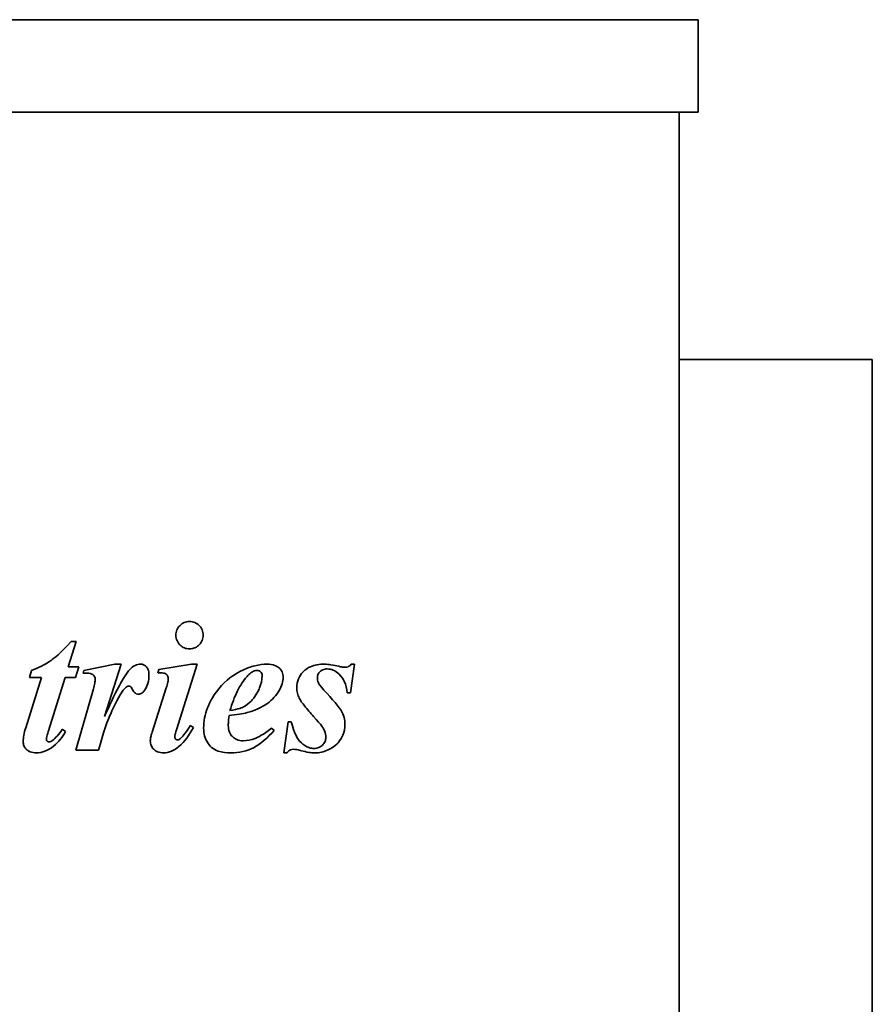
# Model space of a CAD drawing. Header units: millimetres. Extents: x 333 to 927, y 202 to 689.
# Tile 5 of 5: x 724 to 927, y 454 to 689. Entities that reach past the tile are written whole.
import ezdxf

# ---------------------------------------------------------------- set-up
doc = ezdxf.new("R2010")
doc.units = ezdxf.units.MM
doc.header["$LTSCALE"] = 3
doc.layers.add('Krawędzie widoczne(ISO)', color=7, linetype='Continuous', lineweight=35, true_color=0x262659)

msp = doc.modelspace()

# ---------------------------------------------------------------- linework, layer by layer
at = {"layer": 'Krawędzie widoczne(ISO)'}
for p, q in [((374.5, 688.73), (885.5, 688.73)), ((885.5, 666.73), (885.5, 688.73)), ((885.5, 666.73), (374.5, 666.73)), ((881, 666.73), (881, 215.23)), ((881, 607.73), (927, 607.73)), ((927, 292.73), (927, 607.73)), ((735.46, 534.54), (737.34, 540.57)), ((737.34, 540.57), (736.14, 540.57)), ((746.56, 535.15), (739.16, 533.68)), ((744.11, 522.72), (748.03, 535.15)), ((748.03, 535.15), (746.56, 535.15)), ((764.79, 535.15), (757.05, 533.92)), ((761.24, 519.54), (766.17, 535.15)), ((766.17, 535.15), (764.79, 535.15)), ((802.69, 528.31), (803.67, 535.15)), ((803.67, 535.15), (802.86, 535.15)), ((726.66, 533.63), (726.24, 531.99)), ((737.93, 534.54), (735.46, 534.54)), ((737.17, 531.99), (737.93, 534.54)), ((739.16, 533.68), (738.96, 533.04)), ((757.05, 533.92), (756.75, 533.04)), ((729.06, 531.99), (725.31, 520)), ((726.24, 531.99), (729.06, 531.99)), ((730.65, 519), (734.67, 531.99)), ((734.67, 531.99), (737.17, 531.99)), ((741.44, 529.29), (737.22, 514.63)), ((758.79, 529.51), (755.41, 518.95)), ((801.88, 528.31), (802.69, 528.31)), ((787.86, 521.4), (786.78, 514.02)), ((788.57, 521.4), (787.86, 521.4)), ((734.82, 519.14), (734.03, 519.63)), ((765.28, 520.05), (764.52, 520.52)), ((784.5, 519.34), (783.84, 519.9)), ((737.22, 514.63), (742.64, 514.63)), ((786.78, 514.02), (787.59, 514.02))]:
    msp.add_line(p, q, dxfattribs=at)
for points, knots in [([(764.33, 545.32), (764.1, 545.32), (763.88, 545.3), (763.44, 545.21), (763.24, 545.15), (762.66, 544.9), (762.32, 544.66), (761.72, 544.03), (761.49, 543.7), (761.17, 542.92), (761.09, 542.5), (761.09, 542.06)], [-0.5411749, -0.5411749, -0.5411749, -0.5411749, -0.4649972, -0.4649972, -0.3918449, -0.3918449, -0.2532996, -0.2532996, -0.1310668, -0.1310668, 0, 0, 0, 0]), ([(767.59, 542.06), (767.59, 542.29), (767.57, 542.52), (767.48, 542.95), (767.42, 543.16), (767.15, 543.78), (766.88, 544.13), (766.29, 544.7), (765.97, 544.93), (765.19, 545.25), (764.77, 545.32), (764.33, 545.32)], [-0.4994448, -0.4994448, -0.4994448, -0.4994448, -0.4371329, -0.4371329, -0.3772161, -0.3772161, -0.2517339, -0.2517339, -0.1315014, -0.1315014, 0, 0, 0, 0]), ([(761.09, 542.06), (761.09, 541.83), (761.11, 541.61), (761.2, 541.17), (761.27, 540.96), (761.55, 540.31), (761.83, 539.96), (762.4, 539.42), (762.73, 539.19), (763.49, 538.87), (763.9, 538.8), (764.33, 538.8)], [-0.4724284, -0.4724284, -0.4724284, -0.4724284, -0.4174582, -0.4174582, -0.3645461, -0.3645461, -0.24781, -0.24781, -0.1270429, -0.1270429, 0, 0, 0, 0]), ([(764.33, 538.8), (764.55, 538.8), (764.78, 538.82), (765.22, 538.91), (765.42, 538.97), (766.12, 539.28), (766.47, 539.59), (766.97, 540.1), (767.19, 540.43), (767.51, 541.21), (767.59, 541.63), (767.59, 542.06)], [-0.4233553, -0.4233553, -0.4233553, -0.4233553, -0.3837725, -0.3837725, -0.345673, -0.345673, -0.2512415, -0.2512415, -0.1297981, -0.1297981, 0, 0, 0, 0]), ([(736.14, 540.57), (733.51, 537.66), (732.03, 536.54), (729.9, 535.05), (728.29, 534.26), (726.66, 533.63)], [-0.7806138, -0.7806138, -0.7806138, -0.7806138, -0.5262387, -0.5262387, 0, 0, 0, 0]), ([(752.64, 535.15), (752.42, 535.15), (752.2, 535.12), (751.77, 535.02), (751.56, 534.94), (750.9, 534.61), (750.49, 534.27), (750.14, 533.9)], [-0.287022, -0.287022, -0.287022, -0.287022, -0.2218011, -0.2218011, -0.1542006, -0.1542006, 0, 0, 0, 0]), ([(754.67, 532.55), (754.67, 532.81), (754.65, 533.07), (754.57, 533.54), (754.51, 533.76), (754.28, 534.28), (754.11, 534.49), (753.8, 534.79), (753.61, 534.92), (753.15, 535.11), (752.9, 535.15), (752.64, 535.15)], [-0.2910372, -0.2910372, -0.2910372, -0.2910372, -0.2468799, -0.2468799, -0.2084645, -0.2084645, -0.1478521, -0.1478521, -0.0785007, -0.0785007, 0, 0, 0, 0]), ([(782.86, 535.15), (781.87, 535.15), (780.89, 535.03), (778.92, 534.55), (777.94, 534.19), (775.65, 533.09), (773.72, 531.95), (770.11, 528.08), (769.13, 526.02), (768.02, 523.18), (767.69, 521.56), (767.69, 519.88)], [-1.843139, -1.843139, -1.843139, -1.843139, -1.583269, -1.583269, -1.309742, -1.309742, -0.916014, -0.916014, -0.503199, -0.503199, 0, 0, 0, 0]), ([(786.63, 532.04), (786.63, 532.26), (786.61, 532.49), (786.52, 532.92), (786.46, 533.12), (786.21, 533.68), (785.98, 533.99), (785.53, 534.4), (785.22, 534.67), (784.1, 535.08), (783.47, 535.15), (782.86, 535.15)], [-1.026969, -1.026969, -1.026969, -1.026969, -0.844887, -0.844887, -0.672067, -0.672067, -0.3564, -0.3564, -0.182634, -0.182634, 0, 0, 0, 0]), ([(796.51, 535.15), (795.91, 535.15), (795.31, 535.11), (794.2, 534.91), (793.68, 534.76), (792.55, 534.28), (791.94, 533.89), (790.91, 532.83), (790.54, 532.29), (790.01, 531), (789.89, 530.29), (789.89, 529.56)], [-1.056037, -1.056037, -1.056037, -1.056037, -0.847204, -0.847204, -0.661266, -0.661266, -0.417535, -0.417535, -0.219088, -0.219088, 0, 0, 0, 0]), ([(799.87, 534.66), (799.27, 534.81), (798.65, 534.94), (797.54, 535.1), (797.01, 535.15), (796.51, 535.15)], [-0.3366038, -0.3366038, -0.3366038, -0.3366038, -0.1513603, -0.1513603, 0, 0, 0, 0]), ([(802.86, 535.15), (802.76, 535.01), (802.64, 534.89), (802.39, 534.68), (802.26, 534.6), (801.9, 534.45), (801.68, 534.41), (801.46, 534.41)], [-0.1654833, -0.1654833, -0.1654833, -0.1654833, -0.1146848, -0.1146848, -0.0673965, -0.0673965, 0, 0, 0, 0]), ([(738.96, 533.04), (739.38, 533.04), (739.92, 533.03), (740.65, 532.95), (740.85, 532.9), (741.22, 532.72), (741.38, 532.62), (741.62, 532.36), (741.7, 532.24), (741.83, 531.9), (741.85, 531.68), (741.85, 531.47)], [-0.3055625, -0.3055625, -0.3055625, -0.3055625, -0.2230038, -0.2230038, -0.162983, -0.162983, -0.1085893, -0.1085893, -0.0624842, -0.0624842, 0, 0, 0, 0]), ([(750.14, 533.9), (749.3, 533.03), (748.34, 531.39), (746.41, 527.81), (745.13, 525.04), (744.11, 522.72)], [-1.209624, -1.209624, -1.209624, -1.209624, -0.760307, -0.760307, 0, 0, 0, 0]), ([(756.75, 533.04), (756.91, 533.05), (757.06, 533.06), (757.35, 533.06), (757.48, 533.07), (757.61, 533.07)], [-0.08529935, -0.08529935, -0.08529935, -0.08529935, -0.03954485, -0.03954485, 0, 0, 0, 0]), ([(757.61, 533.07), (757.77, 533.07), (757.94, 533.05), (758.24, 533), (758.37, 532.96), (758.72, 532.8), (758.86, 532.68), (759.07, 532.46), (759.15, 532.34), (759.25, 532.08), (759.28, 531.95), (759.28, 531.82)], [-0.1930227, -0.1930227, -0.1930227, -0.1930227, -0.1601681, -0.1601681, -0.131138, -0.131138, -0.0833276, -0.0833276, -0.0408543, -0.0408543, 0, 0, 0, 0]), ([(778.03, 532.21), (778.3, 532.51), (778.61, 532.82), (779.2, 533.27), (779.49, 533.45), (779.99, 533.64), (780.2, 533.68), (780.41, 533.68)], [-0.2846289, -0.2846289, -0.2846289, -0.2846289, -0.1604036, -0.1604036, -0.0626105, -0.0626105, 0, 0, 0, 0]), ([(780.41, 533.68), (780.58, 533.68), (780.75, 533.65), (781.05, 533.52), (781.18, 533.44), (781.35, 533.26), (781.45, 533.14), (781.6, 532.76), (781.63, 532.56), (781.63, 532.36)], [-0.3198749, -0.3198749, -0.3198749, -0.3198749, -0.2138441, -0.2138441, -0.1216548, -0.1216548, -0.0606642, -0.0606642, 0, 0, 0, 0]), ([(794.79, 531.99), (794.79, 532.12), (794.8, 532.24), (794.85, 532.49), (794.89, 532.61), (795.04, 532.96), (795.2, 533.17), (795.64, 533.61), (795.91, 533.75), (796.44, 533.97), (796.79, 534.02), (797.15, 534.02)], [-0.2628807, -0.2628807, -0.2628807, -0.2628807, -0.2402612, -0.2402612, -0.2182572, -0.2182572, -0.1721496, -0.1721496, -0.106597, -0.106597, 0, 0, 0, 0]), ([(797.15, 534.02), (797.39, 534.02), (797.63, 534), (798.1, 533.9), (798.33, 533.82), (799.06, 533.51), (799.5, 533.19), (800.63, 532.16), (801.01, 531.5), (801.62, 530.21), (801.82, 529.26), (801.88, 528.31)], [-0.5761824, -0.5761824, -0.5761824, -0.5761824, -0.5415474, -0.5415474, -0.5063063, -0.5063063, -0.4286761, -0.4286761, -0.2859912, -0.2859912, 0, 0, 0, 0]), ([(801.46, 534.41), (801.23, 534.41), (800.99, 534.44), (800.47, 534.52), (800.16, 534.59), (799.87, 534.66)], [-0.1575099, -0.1575099, -0.1575099, -0.1575099, -0.0901544, -0.0901544, 0, 0, 0, 0]), ([(741.85, 531.47), (741.85, 531.27), (741.81, 530.96), (741.66, 530.22), (741.54, 529.72), (741.44, 529.29)], [-0.224566, -0.224566, -0.224566, -0.224566, -0.1319555, -0.1319555, 0, 0, 0, 0]), ([(753.64, 528.95), (753.99, 529.45), (754.25, 530), (754.6, 531.22), (754.67, 531.89), (754.67, 532.55)], [-0.3825145, -0.3825145, -0.3825145, -0.3825145, -0.1992238, -0.1992238, 0, 0, 0, 0]), ([(759.28, 531.82), (759.28, 531.53), (759.23, 531.19), (759.06, 530.42), (758.92, 529.94), (758.79, 529.51)], [-0.2348698, -0.2348698, -0.2348698, -0.2348698, -0.135236, -0.135236, 0, 0, 0, 0]), ([(781.63, 532.36), (781.63, 531.37), (781.38, 530.41), (780.74, 528.86), (780.2, 527.7), (778.97, 526.31), (778.29, 525.6), (776.92, 524.82), (776.04, 524.41), (773.96, 524.1)], [-9.317652, -9.317652, -9.317652, -9.317652, -4.878536, -4.878536, -1.747437, -1.747437, -0.62958, -0.62958, 0, 0, 0, 0]), ([(773.96, 524.1), (774.44, 525.7), (775.04, 527.34), (776.39, 530.03), (777.12, 531.21), (778.03, 532.21)], [-0.9056026, -0.9056026, -0.9056026, -0.9056026, -0.4030769, -0.4030769, 0, 0, 0, 0]), ([(785.7, 528.9), (786, 529.38), (786.24, 529.9), (786.55, 530.96), (786.63, 531.49), (786.63, 532.04)], [-0.3332342, -0.3332342, -0.3332342, -0.3332342, -0.1626903, -0.1626903, 0, 0, 0, 0]), ([(796.36, 528.97), (795.38, 530), (795.14, 530.48), (794.87, 531.13), (794.79, 531.55), (794.79, 531.99)], [-0.2112938, -0.2112938, -0.2112938, -0.2112938, -0.1302692, -0.1302692, 0, 0, 0, 0]), ([(742.64, 514.63), (743.98, 519.43), (744.52, 520.87), (745.53, 523.3), (746.75, 526.13), (748.37, 528.83), (748.81, 529.27), (749.18, 529.63), (749.33, 529.75), (749.47, 529.83)], [-0.4816854, -0.4816854, -0.4816854, -0.4816854, -0.2847731, -0.2847731, -0.1367907, -0.1367907, -0.0503786, -0.0503786, 0, 0, 0, 0]), ([(749.47, 529.83), (749.55, 529.87), (749.63, 529.9), (749.78, 529.94), (749.85, 529.95), (749.92, 529.95)], [-0.04600203, -0.04600203, -0.04600203, -0.04600203, -0.02109422, -0.02109422, 0, 0, 0, 0]), ([(749.92, 529.95), (749.96, 529.95), (750.01, 529.95), (750.11, 529.92), (750.15, 529.9), (750.23, 529.85), (750.28, 529.82), (750.44, 529.68), (750.63, 529.36), (750.94, 528.77), (751.05, 528.57), (751.35, 528.28), (751.49, 528.18), (751.82, 528.05), (752, 528.02), (752.2, 528.02)], [-0.8567048, -0.8567048, -0.8567048, -0.8567048, -0.7452664, -0.7452664, -0.6283603, -0.6283603, -0.5354549, -0.5354549, -0.1848108, -0.1848108, -0.1073666, -0.1073666, -0.057199, -0.057199, 0, 0, 0, 0]), ([(752.2, 528.02), (752.33, 528.02), (752.46, 528.04), (752.72, 528.12), (752.85, 528.17), (753.23, 528.43), (753.46, 528.68), (753.64, 528.95)], [-0.178571, -0.178571, -0.178571, -0.178571, -0.1384109, -0.1384109, -0.0970377, -0.0970377, 0, 0, 0, 0]), ([(778.1, 523.61), (780.74, 524.32), (782.29, 525.39), (784.03, 526.65), (784.96, 527.69), (785.7, 528.9)], [-0.6429322, -0.6429322, -0.6429322, -0.6429322, -0.4259902, -0.4259902, 0, 0, 0, 0]), ([(789.89, 529.56), (789.89, 529.12), (789.94, 528.67), (790.14, 527.83), (790.28, 527.43), (790.48, 527.06)], [-0.2604431, -0.2604431, -0.2604431, -0.2604431, -0.1266781, -0.1266781, 0, 0, 0, 0]), ([(801.36, 520.76), (801.36, 521.33), (801.29, 521.9), (800.96, 523.15), (800.7, 523.64), (800.04, 524.89), (798.34, 526.85), (796.36, 528.97)], [-1.099276, -1.099276, -1.099276, -1.099276, -0.998727, -0.998727, -0.870426, -0.870426, 0, 0, 0, 0]), ([(790.48, 527.06), (790.79, 526.47), (791.26, 525.81), (792.39, 524.37), (793.17, 523.5), (793.89, 522.72)], [-0.5486078, -0.5486078, -0.5486078, -0.5486078, -0.3173361, -0.3173361, 0, 0, 0, 0]), ([(773.76, 522.94), (774.57, 523.01), (775.41, 523.1), (776.83, 523.31), (777.49, 523.44), (778.1, 523.61)], [-0.4323462, -0.4323462, -0.4323462, -0.4323462, -0.1893149, -0.1893149, 0, 0, 0, 0]), ([(773.57, 520.57), (773.57, 520.91), (773.59, 521.28), (773.65, 522.06), (773.71, 522.51), (773.76, 522.94)], [-0.2348834, -0.2348834, -0.2348834, -0.2348834, -0.130862, -0.130862, 0, 0, 0, 0]), ([(793.98, 515.08), (793.62, 515.08), (793.26, 515.14), (792.47, 515.39), (792.08, 515.59), (791.2, 516.14), (790.7, 516.59), (789.93, 517.65), (789.38, 518.6), (788.57, 521.4)], [-2.727872, -2.727872, -2.727872, -2.727872, -2.329222, -2.329222, -1.833618, -1.833618, -0.873073, -0.873073, 0, 0, 0, 0]), ([(793.89, 522.72), (795.81, 520.62), (796.27, 519.8), (796.7, 518.74), (796.8, 518.22), (796.8, 517.67)], [-0.3412764, -0.3412764, -0.3412764, -0.3412764, -0.1633763, -0.1633763, 0, 0, 0, 0]), ([(725.31, 520), (725.13, 519.41), (724.96, 518.78), (724.76, 517.71), (724.7, 517.2), (724.7, 516.72)], [-0.3298837, -0.3298837, -0.3298837, -0.3298837, -0.1439933, -0.1439933, 0, 0, 0, 0]), ([(727.86, 514.02), (728.55, 514.02), (729.23, 514.17), (730.54, 514.67), (731.27, 515.08), (733.12, 516.55), (734.07, 517.84), (734.82, 519.14)], [-0.9672703, -0.9672703, -0.9672703, -0.9672703, -0.7099241, -0.7099241, -0.4507685, -0.4507685, 0, 0, 0, 0]), ([(730.26, 517.16), (730.26, 517.41), (730.3, 517.69), (730.43, 518.29), (730.54, 518.66), (730.65, 519)], [-0.1817698, -0.1817698, -0.1817698, -0.1817698, -0.107011, -0.107011, 0, 0, 0, 0]), ([(734.03, 519.63), (733.65, 519.09), (733.21, 518.51), (732.45, 517.63), (732.07, 517.24), (731.68, 516.94)], [-0.3505874, -0.3505874, -0.3505874, -0.3505874, -0.1479402, -0.1479402, 0, 0, 0, 0]), ([(755.41, 518.95), (755.28, 518.58), (755.17, 518.19), (755.03, 517.5), (754.99, 517.18), (754.99, 516.86)], [-0.2105483, -0.2105483, -0.2105483, -0.2105483, -0.0930865, -0.0930865, 0, 0, 0, 0]), ([(758.15, 514.02), (758.8, 514.02), (759.42, 514.15), (760.67, 514.67), (761.28, 515.07), (763.16, 516.66), (764.31, 518.31), (765.28, 520.05)], [-1.059144, -1.059144, -1.059144, -1.059144, -0.839947, -0.839947, -0.597205, -0.597205, 0, 0, 0, 0]), ([(760.82, 517.8), (760.82, 517.95), (760.86, 518.18), (761.01, 518.79), (761.13, 519.2), (761.24, 519.54)], [-0.1862436, -0.1862436, -0.1862436, -0.1862436, -0.1068374, -0.1068374, 0, 0, 0, 0]), ([(764.52, 520.52), (764.14, 519.89), (763.7, 519.22), (762.94, 518.23), (762.56, 517.78), (762.17, 517.45)], [-0.3756366, -0.3756366, -0.3756366, -0.3756366, -0.1530866, -0.1530866, 0, 0, 0, 0]), ([(767.69, 519.88), (767.69, 519.26), (767.76, 518.64), (768.09, 517.46), (768.34, 516.92), (769.1, 515.71), (769.51, 515.36), (770.04, 514.91), (770.58, 514.63), (772.12, 514.12), (773.2, 514.02), (774.21, 514.02)], [-0.5532455, -0.5532455, -0.5532455, -0.5532455, -0.5319224, -0.5319224, -0.5111657, -0.5111657, -0.4829485, -0.4829485, -0.3022348, -0.3022348, 0, 0, 0, 0]), ([(777.1, 516.91), (776.58, 516.91), (776.06, 516.99), (775.19, 517.36), (774.85, 517.59), (774.32, 518.13), (774.05, 518.47), (773.65, 519.47), (773.57, 520.02), (773.57, 520.57)], [-0.7803194, -0.7803194, -0.7803194, -0.7803194, -0.5286268, -0.5286268, -0.3237268, -0.3237268, -0.1645223, -0.1645223, 0, 0, 0, 0]), ([(774.21, 514.02), (775.15, 514.02), (776.08, 514.12), (778.06, 514.57), (778.91, 514.93), (781.33, 516.16), (783, 517.66), (784.5, 519.34)], [-1.116854, -1.116854, -1.116854, -1.116854, -0.912819, -0.912819, -0.675407, -0.675407, 0, 0, 0, 0]), ([(783.84, 519.9), (781.89, 518.33), (780.68, 517.75), (779.06, 517.11), (778.09, 516.91), (777.1, 516.91)], [-0.5243149, -0.5243149, -0.5243149, -0.5243149, -0.2988239, -0.2988239, 0, 0, 0, 0]), ([(794.16, 514.02), (794.71, 514.02), (795.25, 514.08), (796.34, 514.32), (796.87, 514.5), (798, 515.03), (798.78, 515.47), (799.75, 516.42), (800.38, 517.1), (801.19, 519.04), (801.36, 519.88), (801.36, 520.76)], [-3.130068, -3.130068, -3.130068, -3.130068, -2.363192, -2.363192, -1.586111, -1.586111, -0.62929, -0.62929, -0.263675, -0.263675, 0, 0, 0, 0]), ([(724.7, 516.72), (724.7, 516.52), (724.71, 516.33), (724.78, 515.96), (724.84, 515.79), (725.05, 515.31), (725.24, 515.05), (725.64, 514.66), (725.91, 514.44), (726.83, 514.08), (727.35, 514.02), (727.86, 514.02)], [-0.7597416, -0.7597416, -0.7597416, -0.7597416, -0.6335289, -0.6335289, -0.514146, -0.514146, -0.2950397, -0.2950397, -0.1513414, -0.1513414, 0, 0, 0, 0]), ([(730.9, 516.62), (730.84, 516.62), (730.79, 516.63), (730.68, 516.65), (730.63, 516.67), (730.51, 516.73), (730.44, 516.79), (730.35, 516.88), (730.32, 516.93), (730.27, 517.04), (730.26, 517.1), (730.26, 517.16)], [-0.08654322, -0.08654322, -0.08654322, -0.08654322, -0.07206629, -0.07206629, -0.05779274, -0.05779274, -0.0358294, -0.0358294, -0.01795022, -0.01795022, 0, 0, 0, 0]), ([(731.68, 516.94), (731.56, 516.84), (731.42, 516.75), (731.15, 516.65), (731.03, 516.62), (730.9, 516.62)], [-0.08663831, -0.08663831, -0.08663831, -0.08663831, -0.03890552, -0.03890552, 0, 0, 0, 0]), ([(754.99, 516.86), (754.99, 516.48), (755.05, 516.1), (755.34, 515.42), (755.54, 515.13), (755.99, 514.69), (756.29, 514.45), (757.18, 514.09), (757.67, 514.02), (758.15, 514.02)], [-0.679835, -0.679835, -0.679835, -0.679835, -0.4764546, -0.4764546, -0.2879419, -0.2879419, -0.1453988, -0.1453988, 0, 0, 0, 0]), ([(761.44, 517.09), (761.4, 517.09), (761.37, 517.09), (761.3, 517.11), (761.26, 517.12), (761.15, 517.17), (761.09, 517.23), (760.98, 517.35), (760.92, 517.43), (760.84, 517.61), (760.82, 517.7), (760.82, 517.8)], [-0.1207751, -0.1207751, -0.1207751, -0.1207751, -0.1069053, -0.1069053, -0.0926203, -0.0926203, -0.0601634, -0.0601634, -0.0278064, -0.0278064, 0, 0, 0, 0]), ([(762.17, 517.45), (762.1, 517.38), (762.03, 517.32), (761.88, 517.21), (761.8, 517.17), (761.63, 517.11), (761.53, 517.09), (761.44, 517.09)], [-0.08456339, -0.08456339, -0.08456339, -0.08456339, -0.05522095, -0.05522095, -0.02963506, -0.02963506, 0, 0, 0, 0]), ([(796.8, 517.67), (796.8, 517.33), (796.74, 517.01), (796.48, 516.38), (796.28, 516.11), (795.85, 515.69), (795.58, 515.46), (794.8, 515.14), (794.39, 515.08), (793.98, 515.08)], [-0.5899246, -0.5899246, -0.5899246, -0.5899246, -0.4216182, -0.4216182, -0.2522134, -0.2522134, -0.1229475, -0.1229475, 0, 0, 0, 0]), ([(787.59, 514.02), (787.7, 514.19), (787.84, 514.37), (788.14, 514.66), (788.26, 514.72), (788.59, 514.85), (788.86, 514.88), (789.13, 514.88)], [-0.1618344, -0.1618344, -0.1618344, -0.1618344, -0.1210649, -0.1210649, -0.080709, -0.080709, 0, 0, 0, 0]), ([(789.13, 514.88), (789.38, 514.88), (789.67, 514.84), (790.27, 514.73), (790.65, 514.63), (790.99, 514.54)], [-0.182763, -0.182763, -0.182763, -0.182763, -0.10782, -0.10782, 0, 0, 0, 0]), ([(790.99, 514.54), (791.56, 514.38), (792.15, 514.24), (793.19, 514.07), (793.68, 514.02), (794.16, 514.02)], [-0.3174343, -0.3174343, -0.3174343, -0.3174343, -0.1415267, -0.1415267, 0, 0, 0, 0])]:
    msp.add_open_spline(points, degree=3, knots=knots, dxfattribs=at)

doc.saveas('drawing.dxf')
